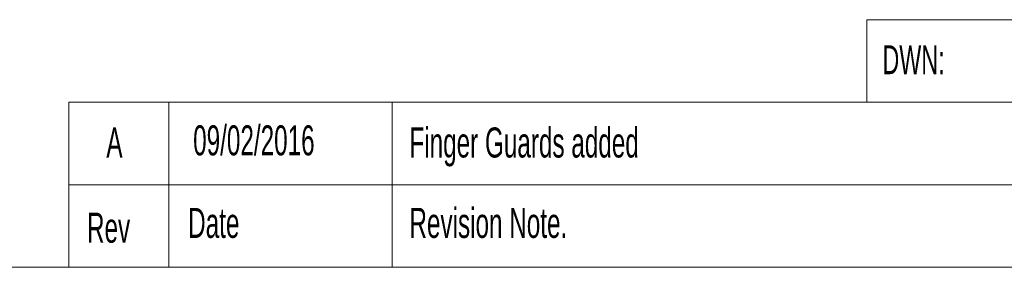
# Model space of a CAD drawing. Header units: millimetres. Extents: x 0 to 2100, y 0 to 1485.
# Tile 52 of 66: x 814 to 1292, y 35 to 155. Entities that reach past the tile are written whole.
import ezdxf

# ---------------------------------------------------------------- set-up
doc = ezdxf.new("R2010")
doc.units = ezdxf.units.MM
doc.header["$LTSCALE"] = 5
doc.styles.add('SLDTEXTSTYLE0', font='TXT', dxfattribs={"width": 0.605})

msp = doc.modelspace()

# ---------------------------------------------------------------- linework, layer by layer
at = {"color": 7, "linetype": 'Continuous', "lineweight": 0}
for p, q in [((1225, 155), (1225, 115)), ((1225, 155), (1525, 155)), ((837.79, 115), (837.79, 35)), ((837.79, 115), (1225, 115)), ((886.4, 115), (886.4, 35)), ((994.63, 115), (994.63, 35)), ((1225, 115), (2065, 115)), ((837.79, 75), (1225, 75)), ((1225, 75), (1825, 75)), ((35, 35), (2065, 35))]:
    msp.add_line(p, q, dxfattribs=at)

# ---------------------------------------------------------------- texts
at = {"color": 7, "linetype": 'Continuous', "lineweight": 0, "style": 'SLDTEXTSTYLE0'}
for s, insert, char_height, attachment_point in [('DWN:', (1232.51, 142.6), 14, 1), ('A', (859.97, 102.76), 14.55, 2), ('09/02/2016', (898.15, 103.8), 14.552, 1), ('Finger Guards added', (1003.07, 102.76), 14.5521, 1), ('Date', (895.72, 63.8), 14.552, 1), ('Revision Note.', (1003.07, 63.8), 14.5521, 1), ('Rev', (846.65, 61.46), 14.552, 1)]:
    msp.add_mtext(s, dxfattribs=dict(at, insert=insert, char_height=char_height, attachment_point=attachment_point))

doc.saveas('drawing.dxf')
